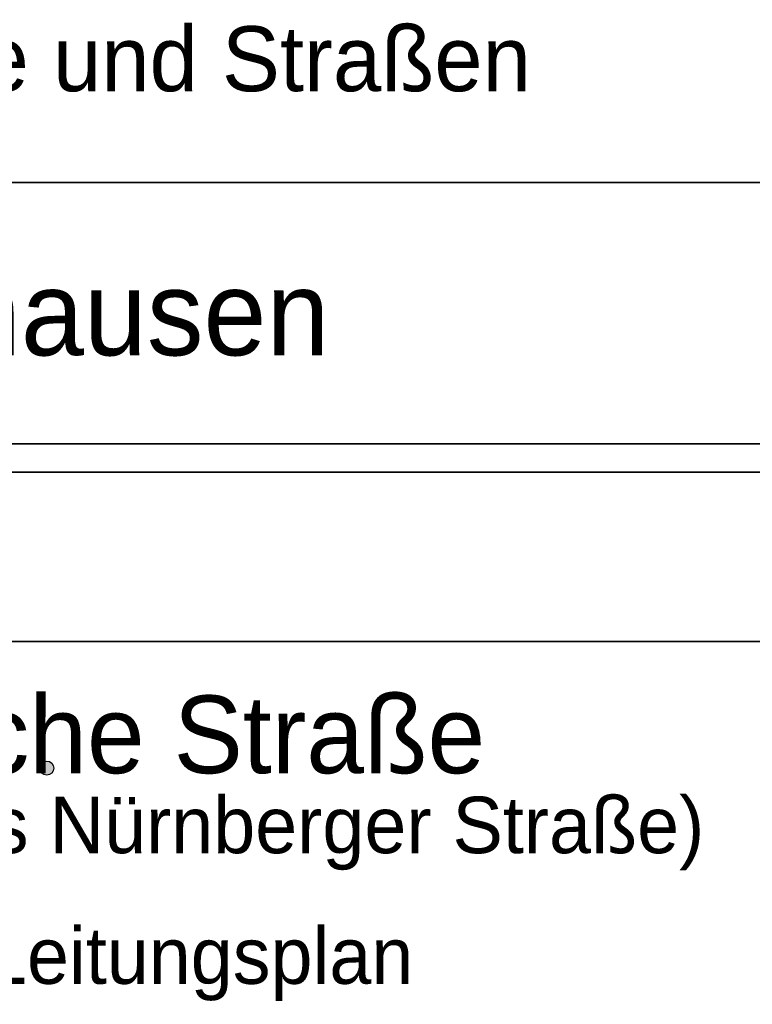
# Model space of a CAD drawing. Extents: x 353221 to 353679, y 5707809 to 5707957.
# Tile 17 of 21: x 353631 to 353657, y 5707847 to 5707881. Entities that reach past the tile are written whole.
import ezdxf

# ---------------------------------------------------------------- set-up
doc = ezdxf.new("R2010")
doc.units = 0
doc.header["$MEASUREMENT"] = 0
doc.layers.add('ALK', color=7, linetype='Continuous')
doc.layers.add('Verm Schriftfeld P-1', color=7, linetype='Continuous')
doc.styles.add('35', font='txt', dxfattribs={"height": 1})
doc.styles.add('36', font='txt', dxfattribs={"height": 1})
doc.styles.add('39', font='txt', dxfattribs={"height": 1})
doc.styles.add('43', font='txt', dxfattribs={"height": 1})

# ---------------------------------------------------------------- blocks, each defined once
blk = doc.blocks.new('107')
at = {"true_color": 0x000000}
h = blk.add_hatch(color=18, dxfattribs=at)
edge = h.paths.add_edge_path(flags=0)
edge.add_arc((0, 0), 0.5, 0, 360)
at = {"color": 1, "lineweight": 25, "true_color": 0xff0000}
blk.add_circle((0, 0), 0.5, dxfattribs=at)

msp = doc.modelspace()

# ---------------------------------------------------------------- linework, layer by layer
at = {"layer": 'Verm Schriftfeld P-1', "color": 18, "lineweight": 35, "true_color": 0x000000}
for p, q in [((353586.083, 5707875.593), (353676.083, 5707875.593)), ((353586.083, 5707866.343), (353676.083, 5707866.343)), ((353586.083, 5707865.343), (353676.083, 5707865.343)), ((353586.083, 5707859.343), (353676.083, 5707859.343))]:
    msp.add_line(p, q, dxfattribs=at)

# ---------------------------------------------------------------- block references
at = {"layer": 'ALK', "xscale": 0.5, "yscale": 0.5, "zscale": 0.5}
msp.add_blockref('107', (353632.37, 5707854.86), dxfattribs=at)

# ---------------------------------------------------------------- texts
at = {"layer": 'Verm Schriftfeld P-1', "color": 18, "true_color": 0x000000, "line_spacing_factor": 0.959981}
for s, insert, char_height, attachment_point, style in [('Kanäle und Straßen', (353622.159, 5707881.123), 2.3, 1, '35'), ('Straßen der Stadt Oberhausen', (353587.526, 5707872.473), 3, 1, '36'), ('Westfälische Straße', (353631.448, 5707856.036), 2.75, 5, '39'), ('(von Heinestraße bis Nürnberger Straße)', (353631.355, 5707852.548), 2, 5, '43'), ('Lage- und Leitungsplan', (353631.374, 5707847.923), 2, 5, '43')]:
    msp.add_mtext(s, dxfattribs=dict(at, insert=insert, char_height=char_height, attachment_point=attachment_point, style=style))

doc.saveas('drawing.dxf')
